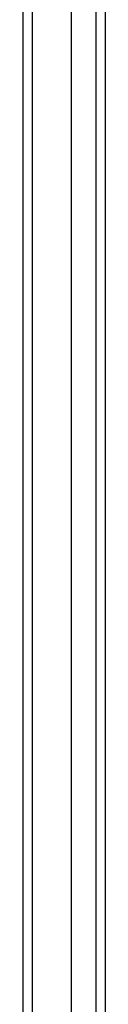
# Model space of a CAD drawing. Header units: inches. Extents: x 11 to 197, y 14 to 125.
# Tile 11 of 82: x 82.928 to 83.794, y 58.399 to 68.784. Entities that reach past the tile are written whole.
import ezdxf

# ---------------------------------------------------------------- set-up
doc = ezdxf.new("R2010")
doc.units = ezdxf.units.IN
doc.header["$MEASUREMENT"] = 0
doc.layers.add('Visible Edges(ANSI)', color=7, linetype='Continuous', lineweight=25)
doc.layers.add('Visible Tangent Edges(ANSI)', color=7, linetype='Continuous', lineweight=25)

msp = doc.modelspace()

# ---------------------------------------------------------------- linework, layer by layer
at = {"layer": 'Visible Edges(ANSI)'}
for p, q in [((82.928, 91.04), (82.928, 49.238)), ((83.44, 49.847), (83.44, 90.43)), ((83.794, 90.241), (83.794, 50.036))]:
    msp.add_line(p, q, dxfattribs=at)
at = {"layer": 'Visible Tangent Edges(ANSI)'}
for p, q in [((83.027, 49.238), (83.027, 91.04)), ((83.695, 90.371), (83.695, 49.906))]:
    msp.add_line(p, q, dxfattribs=at)

doc.saveas('drawing.dxf')
